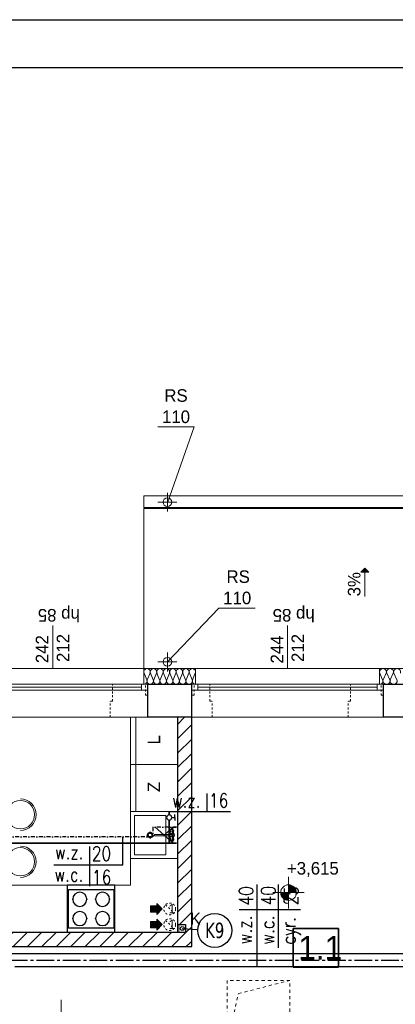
# Model space of a CAD drawing. Extents: x -220312 to -8310, y -91840 to 81907.
# Tile 73 of 128: x -180492 to -175710, y 38570 to 51109. Entities that reach past the tile are written whole.
import ezdxf
from ezdxf.enums import TextEntityAlignment as Align

# ---------------------------------------------------------------- set-up
doc = ezdxf.new("R2010")
doc.units = 0
doc.header["$MEASUREMENT"] = 0
for name, pattern in [('CENTER2', [1.125, 0.75, -0.125, 0.125, -0.125]), ('DASHDOT', [1, 0.5, -0.25, 0, -0.25]), ('Hidden Line', [50, 25, -25]), ('Hidden Line copy', [80, 40, -40])]:
    doc.linetypes.add(name, pattern=pattern)
for name, color, linetype in [('#armatura', 7, 'Continuous'), ('#kan_san-op', 34, 'Continuous'), ('BATERIA', 3, 'Continuous'), ('srednice', 3, 'Continuous')]:
    doc.layers.add(name, color=color, linetype=linetype)
for name, color, linetype, lineweight in [('#ks', 34, 'Continuous', 30), ('ARCH dach_Nr_Pióra__46', 5, 'Continuous', 13), ('Arch IS_Nr_Pióra__52', 34, 'Continuous', 25), ('Arch kominy_Nr_Pióra__1', 7, 'Continuous', 25), ('Arch kominy_Nr_Pióra__10', 134, 'Continuous', 18), ('Arch kominy_Nr_Pióra__21', 7, 'Continuous', 9), ('Arch opisy_Nr_Pióra__21', 7, 'Continuous', 9), ('Arch rynny_Nr_Pióra__21', 7, 'Continuous', 9), ('Arch schody_Nr_Pióra__21', 7, 'Continuous', 9), ('arch spadki_Nr_Pióra__21', 7, 'Continuous', 9), ('Arch wyburzenia_Nr_Pióra__46', 5, 'Continuous', 13), ('Arch wyposazenie_Nr_Pióra__100', 2, 'Continuous', 25), ('Arch ściany nośne_Nr_Pióra__21', 7, 'Continuous', 9), ('Arch ściany nośne_Nr_Pióra__27', 7, 'Continuous', 30), ('INWENT OPISY_Nr_Pióra__52', 34, 'Continuous', 25), ('INWENT RZĘDNE_Nr_Pióra__21', 7, 'Continuous', 9), ('INWENT.ŚCIANY_Nr_Pióra__1', 7, 'Continuous', 25), ('INWENT.ŚCIANY_Nr_Pióra__101', 8, 'Continuous', 13), ('IS_Ciepła_woda', 1, 'DASHDOT', 30), ('IS_Cyrkulacja', 223, 'CYRKULACJ1', 30), ('PODKŁAD', 252, 'Continuous', 35), ('RAMKA', 255, 'Continuous', 35), ('woda', 5, 'Continuous', 53), ('woda zimna', 5, 'Continuous', 35)]:
    doc.layers.add(name, color=color, linetype=linetype, lineweight=lineweight)
for name, color, linetype, lineweight, true_color in [('Arch obudowy GK_Nr_Pióra__9', 7, 'Continuous', 13, 0x3dad99), ('Arch ocieplenie_Nr_Pióra__22', 7, 'Continuous', 9, 0x7f7f7f), ('Arch odwodniene_Nr_Pióra__25', 7, 'Continuous', 13, 0x40a5ff), ('Arch okna_Nr_Pióra__4', 7, 'Continuous', 9, 0x029e21), ('Arch stropy_Nr_Pióra__4', 7, 'Continuous', 9, 0x029e21), ('Arch wyposarzenie_Nr_Pióra__9', 7, 'Continuous', 13, 0x3dad99), ('Arch wyposazenie_Nr_Pióra__9', 7, 'Continuous', 13, 0x3dad99)]:
    doc.layers.add(name, color=color, linetype=linetype, lineweight=lineweight, true_color=true_color)
doc.styles.add('GENERATED_STYLE_2', font='txt')
doc.styles.add('GENERATED_STYLE_4', font='txt')
doc.styles.add('GENERATED_STYLE_6', font='txt')
doc.styles.add('GLOWNE', font='verdana.ttf')
doc.styles.add('ROMANS', font='romans.shx', dxfattribs={"width": 0.85, "height": 0.11})
doc.styles.get("Standard").update_dxf_attribs({"font": 'txt', "bigfont": 'BIGFONT.SHX'})
doc.linetypes.add('CYRKULACJ1', pattern='A,2.5,-1.5,["~",Standard,S=1,R=0,X=-0.5,Y=-0.4],-1.5', length=5.5)
pattern_1 = [(45, (0, 0), (-91.92388, 91.92388), [])]

# ---------------------------------------------------------------- blocks, each defined once
blk = doc.blocks.new('p1')
at = {"layer": 'Arch schody_Nr_Pióra__21', "linetype": 'Continuous'}
blk.add_hatch(color=252, dxfattribs=at).paths.add_polyline_path([(-176097, 44125), (-176047, 44075), (-176147, 44075)], flags=0)
at = {"layer": 'Arch ściany nośne_Nr_Pióra__21', "linetype": 'Continuous'}
h = blk.add_hatch(dxfattribs=at)
h.set_pattern_fill('Common_Brick', color=252, style=0, pattern_type=2)
h.set_pattern_definition(pattern_1)
h.paths.add_polyline_path([(-178482, 42225), (-178482, 39585), (-178302, 39585), (-178302, 42225)], flags=0)
h = blk.add_hatch(dxfattribs=at)
h.set_pattern_fill('Common_Brick', color=252, style=0, pattern_type=2)
h.set_pattern_definition(pattern_1)
h.paths.add_polyline_path([(-178382, 39585), (-178382, 39485), (-178302, 39305), (-178302, 39585)], flags=0)
h = blk.add_hatch(dxfattribs=at)
h.set_pattern_fill('Common_Brick', color=252, style=0, pattern_type=2)
h.set_pattern_definition(pattern_1)
h.paths.add_polyline_path([(-178382, 39485), (-184612, 39485), (-184612, 39305), (-178302, 39305)], flags=0)
at = {"layer": 'INWENT RZĘDNE_Nr_Pióra__21', "linetype": 'Continuous'}
for points in [[(-177069, 39992), (-176969, 39992), (-176976, 40030), (-176998, 40063), (-177030, 40084), (-177069, 40092)], [(-177069, 39992), (-177169, 39992), (-177161, 39954), (-177139, 39921), (-177107, 39900), (-177069, 39892)]]:
    blk.add_hatch(color=252, dxfattribs=at).paths.add_polyline_path(points, flags=0)
at = {"color": 252}
for p, q in [((-177011, 39043), (-177011, 39537)), ((-177011, 39537), (-176435, 39537)), ((-176435, 39537), (-176435, 39043)), ((-176435, 39043), (-177011, 39043))]:
    blk.add_line(p, q, dxfattribs=at)
at = {"layer": 'ARCH dach_Nr_Pióra__46', "color": 252, "linetype": 'Continuous'}
for p, q in [((-178912, 44885), (-173282, 44885)), ((-178912, 42845), (-178912, 44885))]:
    blk.add_line(p, q, dxfattribs=at)
at = {"layer": 'Arch IS_Nr_Pióra__52', "color": 252, "linetype": 'Continuous'}
blk.add_circle((-178422, 39535), 25, dxfattribs=at)
at = {"layer": 'Arch kominy_Nr_Pióra__1', "color": 252, "linetype": 'Continuous'}
for points in [[(-178747, 39745), (-178827, 39825), (-178747, 39825)], [(-178827, 39745), (-178827, 39825), (-178747, 39745)], [(-178747, 39715), (-178747, 39855), (-178677, 39785)], [(-178747, 39545), (-178827, 39625), (-178747, 39625)], [(-178827, 39545), (-178827, 39625), (-178747, 39545)], [(-178747, 39515), (-178747, 39655), (-178677, 39585)]]:
    blk.add_solid(points, dxfattribs=at)
at = {"layer": 'Arch kominy_Nr_Pióra__21', "color": 252, "linetype": 'Continuous'}
for p, q in [((-178827, 39825), (-178747, 39825)), ((-178827, 39825), (-178827, 39745)), ((-178747, 39855), (-178677, 39785)), ((-178747, 39825), (-178747, 39855)), ((-178677, 39785), (-178747, 39715)), ((-178827, 39745), (-178747, 39745)), ((-178827, 39625), (-178747, 39625)), ((-178827, 39625), (-178827, 39545)), ((-178747, 39745), (-178747, 39715)), ((-178747, 39655), (-178677, 39585)), ((-178747, 39625), (-178747, 39655)), ((-178827, 39545), (-178747, 39545)), ((-178677, 39585), (-178747, 39515)), ((-178747, 39545), (-178747, 39515))]:
    blk.add_line(p, q, dxfattribs=at)
at = {"layer": 'Arch kominy_Nr_Pióra__21', "color": 252, "linetype": 'Hidden Line'}
for p, q in [((-178635, 39838), (-178529, 39732)), ((-178635, 39638), (-178529, 39532))]:
    blk.add_line(p, q, dxfattribs=at)
for centre in [(-178582, 39785), (-178582, 39585)]:
    blk.add_circle(centre, 75, dxfattribs=at)
at = {"layer": 'Arch obudowy GK_Nr_Pióra__9', "color": 252, "linetype": 'Continuous'}
for p, q in [((-178482, 39485), (-178482, 39585)), ((-178467, 39485), (-178467, 39585))]:
    blk.add_line(p, q, dxfattribs=at)
at = {"layer": 'Arch ocieplenie_Nr_Pióra__22', "color": 252, "linetype": 'Continuous'}
for p, q in [((-178909, 42785), (-178875, 42704)), ((-178868, 42704), (-178833, 42785)), ((-178826, 42785), (-178792, 42704)), ((-178785, 42704), (-178751, 42785)), ((-178744, 42785), (-178710, 42704)), ((-178703, 42704), (-178668, 42785)), ((-178661, 42785), (-178627, 42704)), ((-178620, 42704), (-178586, 42785)), ((-178579, 42785), (-178545, 42704)), ((-178538, 42704), (-178503, 42785)), ((-178496, 42785), (-178462, 42704)), ((-178455, 42704), (-178421, 42785)), ((-178414, 42785), (-178380, 42704)), ((-178373, 42704), (-178338, 42785)), ((-178331, 42785), (-178297, 42704)), ((-178290, 42704), (-178256, 42785)), ((-175909, 42785), (-175871, 42704)), ((-175864, 42704), (-175826, 42785)), ((-175819, 42785), (-175781, 42704)), ((-175774, 42704), (-175736, 42785)), ((-175729, 42785), (-175691, 42704))]:
    blk.add_line(p, q, dxfattribs=at)
for centre, major_axis, ratio, start_param, end_param in [((-178871, 42802), (0, 42.5), 0.969776, 4.299595, 8.266775), ((-178789, 42802), (0, 42.5), 0.969776, 4.299595, 8.266775), ((-178706, 42802), (0, 42.5), 0.969776, 4.299595, 8.266775), ((-178624, 42802), (0, 42.5), 0.969776, 4.299595, 8.266775), ((-178541, 42802), (0, 42.5), 0.969776, 4.299595, 8.266775), ((-178459, 42802), (0, 42.5), 0.969776, 4.299595, 8.266775), ((-178376, 42802), (0, 42.5), 0.969776, 4.299595, 8.266775), ((-178294, 42802), (0, 42.5), 0.969776, 4.299595, 8.266775), ((-175867, 42802), (45, 0), 0.945236, 5.870392, 9.837571), ((-175777, 42802), (45, 0), 0.945236, 5.870392, 9.837571), ((-175687, 42802), (45, 0), 0.945236, 5.870392, 9.837571), ((-178912, 42687), (0, 42.5), 0.969776, 3.141593, 5.125182), ((-178830, 42687), (0, 42.5), 0.969776, 1.158004, 5.125183), ((-178747, 42687), (0, 42.5), 0.969776, 1.158004, 5.125183), ((-178665, 42687), (0, 42.5), 0.969776, 1.158004, 5.125183), ((-178582, 42687), (0, 42.5), 0.969776, 1.158004, 5.125183), ((-178500, 42687), (0, 42.5), 0.969776, 1.158004, 5.125183), ((-178417, 42687), (0, 42.5), 0.969776, 1.158004, 5.125183), ((-178335, 42687), (0, 42.5), 0.969776, 1.158004, 5.125183), ((-178252, 42687), (0, 42.5), 0.969776, 1.158004, 3.141593), ((-175912, 42687), (45, 0), 0.945236, 4.712389, 6.695979), ((-175822, 42687), (45, 0), 0.945236, 2.7288, 6.695979), ((-175732, 42687), (45, 0), 0.945236, 2.7288, 6.695979)]:
    blk.add_ellipse(centre, major_axis=major_axis, ratio=ratio, start_param=start_param, end_param=end_param, dxfattribs=at)
at = {"layer": 'Arch odwodniene_Nr_Pióra__25', "color": 252, "linetype": 'Continuous'}
for p, q in [((-178912, 45045), (-178912, 44895)), ((-173282, 45045), (-178912, 45045)), ((-178912, 44895), (-173282, 44895))]:
    blk.add_line(p, q, dxfattribs=at)
at = {"layer": 'Arch okna_Nr_Pióra__4', "color": 252, "linetype": 'Continuous'}
for p, q in [((-180072, 42845), (-180072, 43395)), ((-177082, 42845), (-177082, 43395)), ((-181232, 42845), (-178912, 42845)), ((-178252, 42845), (-175912, 42845)), ((-181282, 42645), (-178862, 42645)), ((-178942, 42570), (-178942, 42645)), ((-178302, 42645), (-175862, 42645)), ((-178222, 42570), (-178222, 42645)), ((-175942, 42570), (-175942, 42645)), ((-181282, 42570), (-178862, 42570)), ((-181202, 42607), (-178942, 42607)), ((-178302, 42570), (-175862, 42570)), ((-178222, 42607), (-175942, 42607)), ((-181282, 42225), (-178862, 42225)), ((-178302, 42225), (-175862, 42225)), ((-179962, 38075), (-179962, 38625))]:
    blk.add_line(p, q, dxfattribs=at)
at = {"layer": 'Arch opisy_Nr_Pióra__21', "color": 252, "linetype": 'Continuous'}
for p, q in [((-177011, 39043), (-177011, 39537)), ((-177011, 39537), (-176435, 39537)), ((-176435, 39537), (-176435, 39043)), ((-176435, 39043), (-177011, 39043))]:
    blk.add_line(p, q, dxfattribs=at)
at = {"layer": 'Arch rynny_Nr_Pióra__21', "color": 252, "linetype": 'Continuous'}
for p, q in [((-178733, 45924), (-178270, 45924)), ((-178270, 45924), (-178612, 44955)), ((-178612, 44845), (-178612, 45085)), ((-178492, 44965), (-178732, 44965)), ((-177957, 43616), (-178612, 42930)), ((-177494, 43616), (-177957, 43616)), ((-178612, 42810), (-178612, 43050)), ((-178492, 42930), (-178732, 42930))]:
    blk.add_line(p, q, dxfattribs=at)
for centre in [(-178612, 44965), (-178612, 42930)]:
    blk.add_circle(centre, 55, dxfattribs=at)
at = {"layer": 'Arch schody_Nr_Pióra__21', "color": 252, "linetype": 'Continuous'}
for p, q in [((-176097, 44125), (-176147, 44075)), ((-176047, 44075), (-176147, 44075)), ((-176097, 44125), (-176047, 44075)), ((-176097, 43765), (-176097, 44075))]:
    blk.add_line(p, q, dxfattribs=at)
at = {"layer": 'Arch stropy_Nr_Pióra__4', "color": 252, "linetype": 'Hidden Line copy'}
for p, q in [((-177852, 38875), (-177852, 38075)), ((-177052, 38875), (-177852, 38875)), ((-177707, 38706), (-177052, 38875)), ((-177052, 38075), (-177052, 38875)), ((-177852, 38075), (-177707, 38706))]:
    blk.add_line(p, q, dxfattribs=at)
at = {"layer": 'Arch wyburzenia_Nr_Pióra__46', "color": 252, "linetype": 'Continuous'}
for p, q in [((-178912, 42645), (-178912, 42845)), ((-178912, 42845), (-178252, 42845)), ((-178252, 42845), (-178252, 42645)), ((-175912, 42645), (-175912, 42845)), ((-175912, 42845), (-175282, 42845))]:
    blk.add_line(p, q, dxfattribs=at)
at = {"layer": 'Arch wyposarzenie_Nr_Pióra__9', "color": 252, "linetype": 'Continuous'}
for p, q in [((-178832, 40742), (-178832, 40770)), ((-178575, 40785), (-178576, 40782)), ((-178564, 40745), (-178576, 40782)), ((-178576, 40782), (-178575, 40780)), ((-178575, 40785), (-178571, 40790)), ((-178575, 40780), (-178571, 40777)), ((-178568, 40792), (-178571, 40790)), ((-178571, 40777), (-178564, 40775)), ((-178562, 40794), (-178568, 40792)), ((-178564, 40775), (-178557, 40774)), ((-178556, 40795), (-178562, 40794)), ((-178557, 40774), (-178548, 40774)), ((-178549, 40795), (-178556, 40795)), ((-178542, 40794), (-178549, 40795)), ((-178548, 40774), (-178540, 40775)), ((-178537, 40792), (-178542, 40794)), ((-178540, 40745), (-178528, 40782)), ((-178540, 40775), (-178534, 40777)), ((-178534, 40790), (-178537, 40792)), ((-178530, 40785), (-178534, 40790)), ((-178534, 40777), (-178530, 40780)), ((-178528, 40782), (-178530, 40785)), ((-178530, 40780), (-178528, 40782)), ((-178878, 40725), (-178849, 40725)), ((-178832, 40679), (-178832, 40708)), ((-178816, 40725), (-178787, 40725)), ((-178551, 40733), (-178771, 40733)), ((-178771, 40717), (-178551, 40717)), ((-178564, 40705), (-178576, 40667)), ((-178575, 40670), (-178576, 40667)), ((-178576, 40667), (-178575, 40664)), ((-178571, 40673), (-178575, 40670)), ((-178575, 40664), (-178571, 40659)), ((-178564, 40674), (-178571, 40673)), ((-178571, 40659), (-178568, 40657)), ((-178568, 40657), (-178562, 40656)), ((-178557, 40675), (-178564, 40674)), ((-178562, 40656), (-178556, 40655)), ((-178548, 40675), (-178557, 40675)), ((-178556, 40655), (-178549, 40655)), ((-178549, 40655), (-178542, 40656)), ((-178540, 40674), (-178548, 40675)), ((-178542, 40656), (-178537, 40657)), ((-178540, 40705), (-178528, 40667)), ((-178534, 40673), (-178540, 40674)), ((-178537, 40657), (-178534, 40659)), ((-178530, 40670), (-178534, 40673)), ((-178530, 40664), (-178534, 40659)), ((-178528, 40667), (-178530, 40670)), ((-178530, 40664), (-178528, 40667))]:
    blk.add_line(p, q, dxfattribs=at)
for radius in [35, 25]:
    blk.add_circle((-178832, 40725), radius, dxfattribs=at)
for centre, radius, start, end in [((-178771, 40725), 7.88, 90, 270), ((-178552, 40725), 30, 117.9765, 164.7747), ((-178552, 40725), 30, 195.2253, 242.0235), ((-178552, 40725), 16.8, 208.0549, 151.9451), ((-178552, 40725), 8, 280, 80), ((-178552, 40725), 30, 297.9765, 62.0235)]:
    blk.add_arc(centre, radius, start, end, dxfattribs=at)
at = {"layer": 'Arch wyposazenie_Nr_Pióra__100', "color": 252, "linetype": 'Continuous'}
for p, q in [((-179882, 39485), (-179882, 40085)), ((-179282, 40085), (-179882, 40085)), ((-179872, 39540), (-179872, 40030)), ((-179872, 40030), (-179292, 40030)), ((-179292, 40030), (-179292, 39540)), ((-179282, 39485), (-179282, 40085)), ((-179292, 39540), (-179872, 39540)), ((-179282, 39485), (-179882, 39485))]:
    blk.add_line(p, q, dxfattribs=at)
for centre, start, end in [((-179727, 39907), 0, 180), ((-179727, 39907), 180, 0), ((-179437, 39907), 0, 180), ((-179437, 39907), 180, 0), ((-179727, 39662), 0, 180), ((-179437, 39662), 0, 180), ((-179727, 39662), 180, 0), ((-179437, 39662), 180, 0)]:
    blk.add_arc(centre, 90, start, end, dxfattribs=at)
for p in [(-179817, 39907), (-179637, 39907), (-179527, 39907), (-179347, 39907), (-179817, 39662), (-179637, 39662), (-179527, 39662), (-179347, 39662)]:
    blk.add_point(p, dxfattribs=at)
at = {"layer": 'Arch wyposazenie_Nr_Pióra__9', "color": 252, "linetype": 'Continuous'}
for p, q in [((-179082, 42225), (-179082, 41625)), ((-178482, 42225), (-179082, 42225)), ((-179082, 42225), (-179082, 40085)), ((-179012, 42225), (-179012, 41625)), ((-178482, 41625), (-178482, 42225)), ((-179082, 41625), (-178482, 41625)), ((-179082, 41025), (-179082, 41625)), ((-179082, 41625), (-178482, 41625)), ((-179012, 41025), (-179012, 41625)), ((-178482, 41625), (-178482, 41025)), ((-178482, 41025), (-179082, 41025)), ((-179082, 41025), (-178482, 41025)), ((-179082, 41025), (-179082, 40425)), ((-178532, 41025), (-179032, 41025)), ((-178482, 41025), (-178482, 40425)), ((-179032, 40475), (-179032, 40975)), ((-179032, 40975), (-178632, 40975)), ((-178632, 40975), (-178632, 40475)), ((-179082, 40425), (-178482, 40425)), ((-178632, 40475), (-179032, 40475)), ((-180762, 40085), (-179082, 40085))]:
    blk.add_line(p, q, dxfattribs=at)
for centre in [(-180482, 40985), (-180482, 40385)]:
    blk.add_circle(centre, 180, dxfattribs=at)
for centre in [(-180482, 40985), (-180482, 40385)]:
    blk.add_arc(centre, 200, 270, 90, dxfattribs=at)
at = {"layer": 'Arch ściany nośne_Nr_Pióra__27', "color": 252, "linetype": 'Continuous'}
for p, q in [((-178302, 42225), (-178482, 42225)), ((-178482, 42225), (-178482, 39585)), ((-178302, 39585), (-178302, 42225)), ((-178482, 39585), (-178382, 39585)), ((-178382, 39585), (-178382, 39485)), ((-178302, 39305), (-178302, 39585)), ((-178382, 39485), (-184492, 39485)), ((-184612, 39305), (-178302, 39305))]:
    blk.add_line(p, q, dxfattribs=at)
at = {"layer": 'INWENT RZĘDNE_Nr_Pióra__21', "color": 252, "linetype": 'Continuous'}
for p, q in [((-177069, 39792), (-177069, 40192)), ((-177269, 39992), (-176869, 39992))]:
    blk.add_line(p, q, dxfattribs=at)
blk.add_circle((-177069, 39992), 100, dxfattribs=at)
at = {"layer": 'INWENT.ŚCIANY_Nr_Pióra__1', "color": 252, "linetype": 'Continuous'}
for p, q in [((-178862, 42645), (-178302, 42645)), ((-178862, 42225), (-178862, 42645)), ((-178302, 42225), (-178302, 42645)), ((-175862, 42645), (-175332, 42645)), ((-175862, 42225), (-175862, 42645)), ((-178302, 42225), (-178862, 42225)), ((-175332, 42225), (-175862, 42225))]:
    blk.add_line(p, q, dxfattribs=at)
at = {"layer": 'INWENT.ŚCIANY_Nr_Pióra__101', "color": 252, "linetype": 'Hidden Line'}
for p, q in [((-179312, 42645), (-178892, 42645)), ((-179312, 42430), (-179312, 42645)), ((-178892, 42645), (-178862, 42645)), ((-178892, 42505), (-178892, 42645)), ((-178302, 42645), (-178272, 42645)), ((-178272, 42645), (-178072, 42645)), ((-178272, 42505), (-178272, 42645)), ((-178072, 42430), (-178072, 42645)), ((-176282, 42645), (-175892, 42645)), ((-176282, 42430), (-176282, 42645)), ((-175892, 42645), (-175862, 42645)), ((-175892, 42505), (-175892, 42645)), ((-179312, 42430), (-179342, 42430)), ((-179342, 42225), (-179342, 42430)), ((-178892, 42505), (-178862, 42505)), ((-178272, 42505), (-178302, 42505)), ((-178072, 42430), (-178042, 42430)), ((-178042, 42225), (-178042, 42430)), ((-176282, 42430), (-176312, 42430)), ((-176312, 42225), (-176312, 42430)), ((-175892, 42505), (-175862, 42505)), ((-179342, 42225), (-178862, 42225)), ((-178302, 42225), (-178042, 42225)), ((-175862, 42225), (-176312, 42225))]:
    blk.add_line(p, q, dxfattribs=at)
at = {"layer": 'Arch kominy_Nr_Pióra__10', "color": 252, "linetype": 'Continuous', "style": 'GENERATED_STYLE_6'}
for p in [(-178597, 39727), (-178597, 39527)]:
    blk.add_text('1', height=120, dxfattribs=at).set_placement(p)
at = {"layer": 'Arch okna_Nr_Pióra__4', "color": 252, "linetype": 'Continuous', "style": 'GENERATED_STYLE_6'}
for s, rotation, p in [('hp 85', 180, (-179726, 43604)), ('hp 85', 180, (-176736, 43604)), ('242', 90, (-180127, 42914)), ('212', 90, (-179861, 42929)), ('244', 90, (-177137, 42910)), ('212', 90, (-176871, 42929))]:
    blk.add_text(s, height=160, rotation=rotation, dxfattribs=at).set_placement(p)
at = {"layer": 'Arch opisy_Nr_Pióra__21', "color": 252, "linetype": 'Continuous', "style": 'GENERATED_STYLE_4'}
blk.add_text('1.1', height=300, dxfattribs=at).set_placement((-176944, 39140))
at = {"layer": 'Arch rynny_Nr_Pióra__21', "color": 252, "linetype": 'Continuous', "style": 'GENERATED_STYLE_6'}
for s, p in [('RS', (-177859, 43936)), ('110', (-177901, 43665))]:
    blk.add_text(s, height=160, dxfattribs=at).set_placement(p)
at = {"layer": 'Arch rynny_Nr_Pióra__21', "color": 252, "linetype": 'Continuous', "insert": (-178502, 46403), "char_height": 160, "width": 462.76, "attachment_point": 2, "line_spacing_factor": 1.015474, "style": 'GENERATED_STYLE_6'}
blk.add_mtext('{RS 110}', dxfattribs=at)
at = {"layer": 'arch spadki_Nr_Pióra__21', "color": 252, "linetype": 'Continuous', "style": 'GENERATED_STYLE_6'}
blk.add_text('3%', height=160, rotation=90, dxfattribs=at).set_placement((-176154, 43765))
at = {"layer": 'Arch wyposazenie_Nr_Pióra__9', "color": 252, "linetype": 'Continuous', "style": 'GENERATED_STYLE_6'}
for s, p in [('L', (-178703, 41879)), ('Z', (-178704, 41272))]:
    blk.add_text(s, height=160, rotation=90, dxfattribs=at).set_placement(p)
at = {"layer": 'INWENT OPISY_Nr_Pióra__52', "color": 252, "linetype": 'Continuous', "style": 'GENERATED_STYLE_6'}
blk.add_text('K', height=150, dxfattribs=at).set_placement((-178322, 39585))
at = {"layer": 'INWENT RZĘDNE_Nr_Pióra__21', "color": 252, "insert": (-177090, 40192), "char_height": 160, "attachment_point": 7, "style": 'GENERATED_STYLE_2'}
blk.add_mtext('{+3,615}', dxfattribs=at)
blk = doc.blocks.new('123')
at = {"layer": 'BATERIA'}
for p, q in [((3328807.8, 5990842.9), (3328807.8, 5990847.6)), ((3328827.8, 5990842.9), (3328807.8, 5990820.4)), ((3328807.8, 5990842.9), (3328817.8, 5990831.7)), ((3328827.8, 5990842.9), (3328807.8, 5990842.9)), ((3328827.8, 5990842.9), (3328827.8, 5990847.6))]:
    blk.add_line(p, q, dxfattribs=at)
blk = doc.blocks.new('zawór')
at = {"layer": '#armatura', "color": 6}
for p, q in [((35456.5, -2395.4), (35452.8, -2395.4)), ((35456.5, -2399.3), (35456.5, -2395.4)), ((35456.5, -2395.4), (35460.3, -2395.4))]:
    blk.add_line(p, q, dxfattribs=at)
blk.add_circle((35456.5, -2402.6), 3.28, dxfattribs=at)
blk = doc.blocks.new('A$C382C6C0C')
at = {"layer": '#ks', "color": 7, "lineweight": -3}
for p, q in [((-248.5, 61), (3951.5, 61)), ((0, 0), (3890.5, 0))]:
    blk.add_line(p, q, dxfattribs=at)
blk = doc.blocks.new('A$C689C700D')
at = {"layer": '#ks', "color": 1, "lineweight": 35, "xscale": 10, "yscale": 10, "zscale": 10}
blk.add_blockref('A$C382C6C0C', (-37653, 28364), dxfattribs=at)

msp = doc.modelspace()

# ---------------------------------------------------------------- linework, layer by layer
at = {"layer": '#kan_san-op', "color": 7}
msp.add_line((-178422, 39535), (-178224, 39524), dxfattribs=at)
at = {"layer": '#kan_san-op', "lineweight": 30}
msp.add_circle((-178422, 39535), 25, dxfattribs=at)
at = {"layer": '#kan_san-op', "color": 7, "extrusion": (0, 0, -1)}
msp.add_ellipse((-178009, 39511), major_axis=(-153, -153), ratio=1, start_param=3.926991, end_param=10.210176, dxfattribs=at)
at = {"layer": 'IS_Ciepła_woda', "ltscale": 100}
for p, q in [((-178798, 40824), (-178798, 40701)), ((-178494, 40824), (-178798, 40824)), ((-178798, 40701), (-185480, 40701))]:
    msp.add_line(p, q, dxfattribs=at)
at = {"layer": 'IS_Ciepła_woda', "linetype": 'CENTER2', "ltscale": 300}
msp.add_line((-180617, 39130), (-175516, 39130), dxfattribs=at)
at = {"layer": 'IS_Cyrkulacja', "ltscale": 50}
msp.add_line((-180679, 39215), (-175454, 39215), dxfattribs=at)
at = {"layer": 'srednice', "color": 7}
for p, q in [((-178111, 41255), (-178111, 41025)), ((-178589, 41025), (-177810, 41025)), ((-179179, 40348), (-179179, 40701)), ((-179603, 40578), (-179603, 40073)), ((-180056, 40348), (-179179, 40348)), ((-177469, 39045), (-177469, 40096)), ((-177196, 39289), (-177196, 40096)), ((-177699, 39778), (-176917, 39778))]:
    msp.add_line(p, q, dxfattribs=at)
at = {"layer": 'woda', "lineweight": 30}
msp.add_line((-175579, 39045), (-180554, 39045), dxfattribs=at)
at = {"layer": 'woda zimna', "color": 5}
for p, q in [((-178589, 40982), (-178589, 41025)), ((-178589, 40624), (-178589, 40917)), ((-178494, 40624), (-185403, 40624))]:
    msp.add_line(p, q, dxfattribs=at)

# ---------------------------------------------------------------- block references
at = {"layer": 'BATERIA', "xscale": 10, "yscale": 10, "zscale": 10, "rotation": 270.00840585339}
msp.add_blockref('123', (-60091853, 33320113), dxfattribs=at)
at = {"layer": 'PODKŁAD'}
msp.add_blockref('p1', (0, 0), dxfattribs=at)
at = {"layer": 'RAMKA'}
msp.add_blockref('A$C689C700D', (-160632, 22135), dxfattribs=at)
at = {"layer": 'woda zimna', "color": 5, "linetype": 'Continuous', "xscale": -10.00000000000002, "yscale": 10, "zscale": 10, "rotation": 270.0000504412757}
msp.add_blockref('zawór', (-154562, -313616), dxfattribs=at)

# ---------------------------------------------------------------- texts
at = {"layer": '#kan_san-op', "color": 7, "style": 'GLOWNE', "width": 0.7}
msp.add_text('K9', height=196.4, dxfattribs=at).set_placement((-178009, 39511), align=Align.MIDDLE_CENTER)
at = {"layer": 'srednice', "color": 3, "style": 'ROMANS', "width": 0.8}
for s, p in [('16', (-178082, 41076)), ('w.z.', (-178553, 41077)), ('w.z.', (-180044, 40417)), ('20', (-179574, 40399)), ('w.c.', (-180050, 40132)), ('16', (-179572, 40098))]:
    msp.add_text(s, height=180, dxfattribs=at).set_placement(p)
for s, p in [('40', (-177520, 39827)), ('40', (-177237, 39829)), ('25', (-176946, 39829)), ('w.z.', (-177538, 39336)), ('w.c.', (-177253, 39331)), ('cyr.', (-176979, 39331))]:
    msp.add_text(s, height=180, rotation=90, dxfattribs=at).set_placement(p)

doc.saveas('drawing.dxf')
